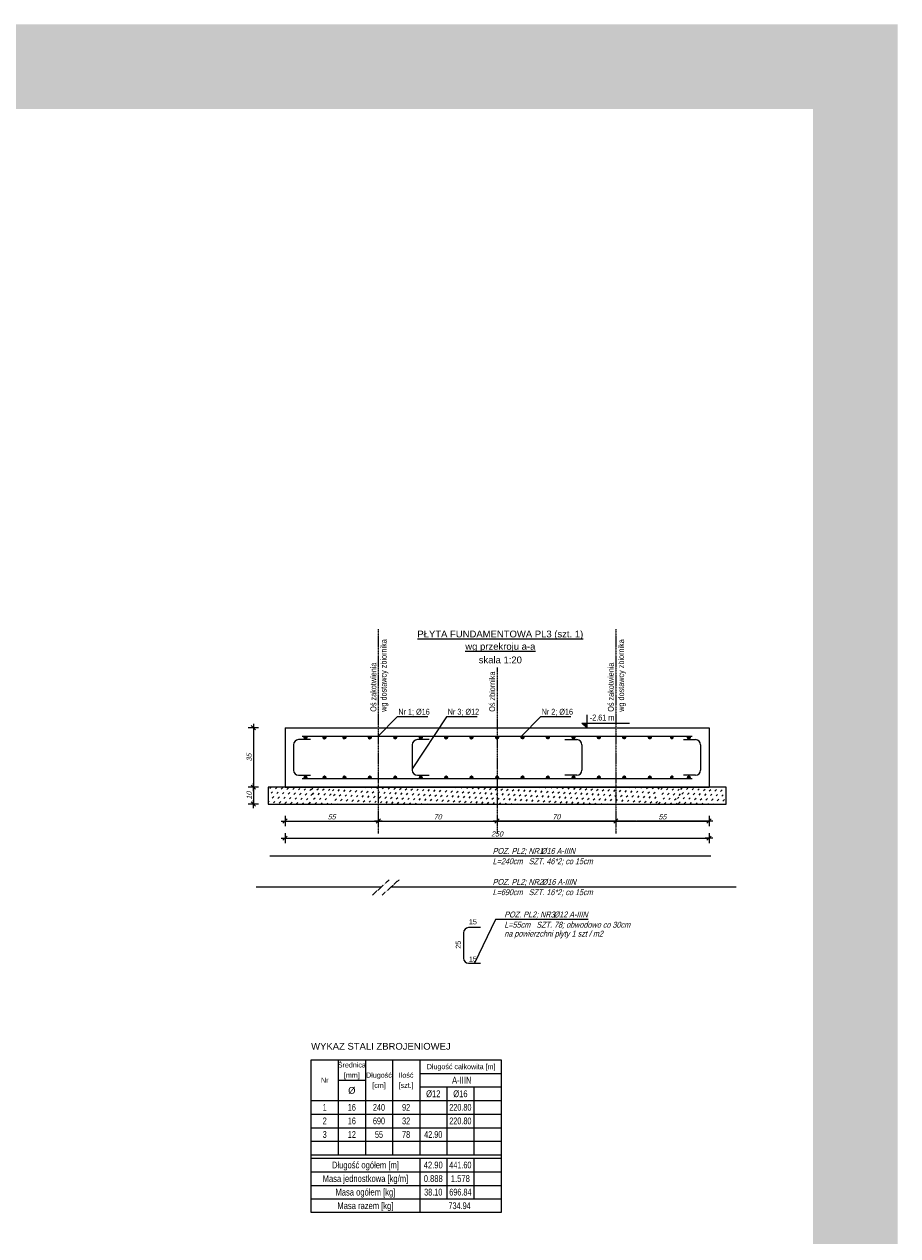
# Model space of a CAD drawing. Extents: x -2911 to 10058, y -5912 to -1002.
# Tile 7 of 43: x 164 to 679, y -4346 to -3632. Entities that reach past the tile are written whole.
import ezdxf
from ezdxf.enums import TextEntityAlignment as Align

# ---------------------------------------------------------------- set-up
doc = ezdxf.new("R2010")
doc.units = 0
doc.header["$LTSCALE"] = 1.125
doc.linetypes.add('DO', pattern=[0.8, 0.6, -0.1, 0, -0.1])
doc.linetypes.add('MP', pattern=[0.25, 0.15, -0.1])
doc.layers.get('0').update_dxf_attribs({"linetype": 'CONTINUOUS'})
doc.layers.get('DEFPOINTS').update_dxf_attribs({"linetype": 'CONTINUOUS'})
doc.layers.add('--GT_Teksty średnie', color=152, linetype='CONTINUOUS', lineweight=15)
for name, color, linetype in [('--GT_Wymiary', 1, 'CONTINUOUS'), ('--TW_Wymiary', 1, 'CONTINUOUS'), ('BZ_LPM', 1, 'MP'), ('BZ_ODN', 1, 'CONTINUOUS'), ('BZ_PRETW', 3, 'CONTINUOUS'), ('BZ_PRS', 2, 'CONTINUOUS'), ('BZ_SZRAF', 1, 'CONTINUOUS'), ('BZ_TXC', 1, 'CONTINUOUS'), ('BZ_TXS', 7, 'CONTINUOUS'), ('BZ_WYM', 1, 'CONTINUOUS'), ('Tabela_stali_zbrojeniowej', 7, 'CONTINUOUS'), ('W_OSIE', 1, 'DO')]:
    doc.layers.add(name, color=color, linetype=linetype)
doc.styles.add('BIKTC', font='arial.ttf', dxfattribs={"width": 0.8, "oblique": 15})
doc.styles.add('BIKTS', font='arial.ttf', dxfattribs={"width": 0.8, "oblique": 15})
doc.styles.add('BIKWYM', font='arial.ttf', dxfattribs={"width": 0.8, "oblique": 15})
doc.styles.get("Standard").update_dxf_attribs({"font": 'arial.ttf'})
doc.dimstyles.new('BZ_KR_20', dxfattribs={"dimscale": 0.2, "dimtxt": 15, "dimasz": 1, "dimexe": 15, "dimexo": 0, "dimgap": 0, "dimtad": 0, "dimdec": 1, "dimrnd": 0.5, "dimzin": 9, "dimdsep": 46, "dimtxsty": 'BIKWYM', "dimblk": 'WYM-KR', "dimcen": 0, "dimdle": 20, "dimclrd": 256, "dimclre": 256, "dimclrt": 256, "dimadec": 0, "dimazin": 0, "dimtfac": 0.033333, "dimtdec": 1, "dimtmove": 0, "dimatfit": 3, "dimldrblk": 'WYM-KR', "dimfxl": 15, "dimfxlon": 1, "dimtvp": 0.8, "dimtolj": 1, "dimarcsym": 0})

# ---------------------------------------------------------------- blocks, each defined once
blk = doc.blocks.new('*X8')
at = {"color": 0}
for p, q in [((26679.53, -18693.61), (26680.01, -18693.12)), ((26679.53, -18693.71), (26680.11, -18693.13)), ((26679.55, -18693.79), (26680.19, -18693.15)), ((26679.55, -18693.48), (26679.88, -18693.15)), ((26679.59, -18693.86), (26680.27, -18693.19)), ((26679.63, -18693.93), (26680.33, -18693.23)), ((26679.68, -18693.98), (26680.39, -18693.28)), ((26679.74, -18694.03), (26680.43, -18693.33)), ((26679.8, -18694.07), (26680.47, -18693.4)), ((26679.88, -18694.1), (26680.5, -18693.48)), ((26679.97, -18694.12), (26680.52, -18693.56)), ((26680.07, -18694.12), (26680.52, -18693.67)), ((26680.21, -18694.09), (26680.49, -18693.81))]:
    blk.add_line(p, q, dxfattribs=at)
blk = doc.blocks.new('WYM-KR')
at = {"linetype": 'ByBlock'}
blk.add_line((11.52, 0), (-11.52, 0), dxfattribs=at)
at = {"color": 7, "linetype": 'ByBlock'}
blk.add_line((6.24, 6.24), (-6.24, -6.24), dxfattribs=at)
blk = doc.blocks.new('*D106')
at = {"layer": '--GT_Wymiary', "lineweight": -2}
for p, q in [((317.45, -4098.74), (317.45, -4104.74)), ((372.45, -4098.74), (372.45, -4104.74)), ((317.65, -4101.74), (372.25, -4101.74))]:
    blk.add_line(p, q, dxfattribs=at)
at = {"layer": 'DEFPOINTS', "color": 0}
for p in [(317.45, -4098.74), (372.45, -4098.74), (372.45, -4101.74)]:
    blk.add_point(p, dxfattribs=at)
at = {"layer": '--GT_Wymiary', "linetype": 'ByBlock', "lineweight": -2, "xscale": 0.2, "yscale": 0.2, "zscale": 0.2, "rotation": 180}
blk.add_blockref('WYM-KR', (317.45, -4101.74), dxfattribs=at)
at = {"layer": '--GT_Wymiary', "linetype": 'ByBlock', "lineweight": -2, "xscale": 0.2, "yscale": 0.2, "zscale": 0.2}
blk.add_blockref('WYM-KR', (372.45, -4101.74), dxfattribs=at)
at = {"layer": '--GT_Wymiary', "insert": (344.95, -4099.3), "char_height": 3, "attachment_point": 5, "style": 'BIKWYM'}
blk.add_mtext('\\A1;55', dxfattribs=at)
blk = doc.blocks.new('*D107')
at = {"layer": '--GT_Wymiary', "lineweight": -2, "transparency": 16777216}
for p, q in [((372.45, -4098.74), (372.45, -4104.74)), ((442.45, -4098.74), (442.45, -4104.74)), ((372.65, -4101.74), (442.25, -4101.74))]:
    blk.add_line(p, q, dxfattribs=at)
at = {"layer": 'DEFPOINTS', "color": 0, "transparency": 16777216}
for p in [(372.45, -4098.74), (442.45, -4098.74), (442.45, -4101.74)]:
    blk.add_point(p, dxfattribs=at)
at = {"layer": '--GT_Wymiary', "lineweight": -2, "transparency": 16777216, "xscale": 0.2, "yscale": 0.2, "zscale": 0.2, "rotation": 180}
blk.add_blockref('WYM-KR', (372.45, -4101.74), dxfattribs=at)
at = {"layer": '--GT_Wymiary', "lineweight": -2, "transparency": 16777216, "xscale": 0.2, "yscale": 0.2, "zscale": 0.2}
blk.add_blockref('WYM-KR', (442.45, -4101.74), dxfattribs=at)
at = {"layer": '--GT_Wymiary', "transparency": 16777216, "insert": (407.45, -4099.29), "char_height": 3, "attachment_point": 5, "style": 'BIKWYM'}
blk.add_mtext('\\A1;70', dxfattribs=at)
blk = doc.blocks.new('*D108')
at = {"layer": '--GT_Wymiary', "lineweight": -2}
for p, q in [((442.45, -4098.74), (442.45, -4104.74)), ((512.45, -4098.74), (512.45, -4104.74)), ((442.65, -4101.74), (512.25, -4101.74))]:
    blk.add_line(p, q, dxfattribs=at)
at = {"layer": 'DEFPOINTS', "color": 0}
for p in [(442.45, -4091.75), (512.45, -4091.75), (512.45, -4101.74)]:
    blk.add_point(p, dxfattribs=at)
at = {"layer": '--GT_Wymiary', "linetype": 'ByBlock', "lineweight": -2, "xscale": 0.2, "yscale": 0.2, "zscale": 0.2, "rotation": 180}
blk.add_blockref('WYM-KR', (442.45, -4101.74), dxfattribs=at)
at = {"layer": '--GT_Wymiary', "linetype": 'ByBlock', "lineweight": -2, "xscale": 0.2, "yscale": 0.2, "zscale": 0.2}
blk.add_blockref('WYM-KR', (512.45, -4101.74), dxfattribs=at)
at = {"layer": '--GT_Wymiary', "insert": (477.45, -4099.29), "char_height": 3, "attachment_point": 5, "style": 'BIKWYM'}
blk.add_mtext('\\A1;70', dxfattribs=at)
blk = doc.blocks.new('*D109')
at = {"layer": '--GT_Wymiary', "lineweight": -2}
for p, q in [((512.45, -4098.74), (512.45, -4104.74)), ((567.45, -4098.74), (567.45, -4104.74)), ((512.65, -4101.74), (567.25, -4101.74))]:
    blk.add_line(p, q, dxfattribs=at)
at = {"layer": 'DEFPOINTS', "color": 0}
for p in [(512.45, -4098.74), (567.45, -4098.74), (567.45, -4101.74)]:
    blk.add_point(p, dxfattribs=at)
at = {"layer": '--GT_Wymiary', "linetype": 'ByBlock', "lineweight": -2, "xscale": 0.2, "yscale": 0.2, "zscale": 0.2, "rotation": 180}
blk.add_blockref('WYM-KR', (512.45, -4101.74), dxfattribs=at)
at = {"layer": '--GT_Wymiary', "linetype": 'ByBlock', "lineweight": -2, "xscale": 0.2, "yscale": 0.2, "zscale": 0.2}
blk.add_blockref('WYM-KR', (567.45, -4101.74), dxfattribs=at)
at = {"layer": '--GT_Wymiary', "insert": (539.95, -4099.3), "char_height": 3, "attachment_point": 5, "style": 'BIKWYM'}
blk.add_mtext('\\A1;55', dxfattribs=at)
blk = doc.blocks.new('*D703')
at = {"layer": '--TW_Wymiary', "lineweight": -2}
for p, q in [((317.45, -4098.74), (317.45, -4104.74)), ((372.45, -4098.74), (372.45, -4104.74)), ((317.65, -4101.74), (372.25, -4101.74))]:
    blk.add_line(p, q, dxfattribs=at)
at = {"layer": 'DEFPOINTS', "color": 0}
for p in [(317.45, -4081.75), (372.45, -4091.75), (372.45, -4101.74)]:
    blk.add_point(p, dxfattribs=at)
at = {"layer": '--TW_Wymiary', "linetype": 'ByBlock', "lineweight": -2, "xscale": 0.2, "yscale": 0.2, "zscale": 0.2, "rotation": 180}
blk.add_blockref('WYM-KR', (317.45, -4101.74), dxfattribs=at)
at = {"layer": '--TW_Wymiary', "linetype": 'ByBlock', "lineweight": -2, "xscale": 0.2, "yscale": 0.2, "zscale": 0.2}
blk.add_blockref('WYM-KR', (372.45, -4101.74), dxfattribs=at)
at = {"layer": '--TW_Wymiary', "insert": (344.95, -4099.3), "char_height": 3, "attachment_point": 5, "style": 'BIKWYM'}
blk.add_mtext('\\A1;55', dxfattribs=at)
blk = doc.blocks.new('*D704')
at = {"layer": '--GT_Wymiary', "lineweight": -2}
for p, q in [((317.45, -4108.83), (317.45, -4114.83)), ((317.65, -4111.83), (567.25, -4111.83)), ((567.45, -4108.83), (567.45, -4114.83))]:
    blk.add_line(p, q, dxfattribs=at)
at = {"layer": 'DEFPOINTS', "color": 0}
for p in [(317.45, -4098.74), (567.45, -4098.74), (567.45, -4111.83)]:
    blk.add_point(p, dxfattribs=at)
at = {"layer": '--GT_Wymiary', "linetype": 'ByBlock', "lineweight": -2, "xscale": 0.2, "yscale": 0.2, "zscale": 0.2, "rotation": 180}
blk.add_blockref('WYM-KR', (317.45, -4111.83), dxfattribs=at)
at = {"layer": '--GT_Wymiary', "linetype": 'ByBlock', "lineweight": -2, "xscale": 0.2, "yscale": 0.2, "zscale": 0.2}
blk.add_blockref('WYM-KR', (567.45, -4111.83), dxfattribs=at)
at = {"layer": '--GT_Wymiary', "insert": (442.45, -4109.38), "char_height": 3, "attachment_point": 5, "style": 'BIKWYM'}
blk.add_mtext('\\A1;250', dxfattribs=at)
blk = doc.blocks.new('*D705')
at = {"layer": '--TW_Wymiary', "lineweight": -2}
for p, q in [((301.76, -4046.75), (295.76, -4046.75)), ((298.76, -4046.95), (298.76, -4081.55)), ((301.76, -4081.75), (295.76, -4081.75))]:
    blk.add_line(p, q, dxfattribs=at)
at = {"layer": 'DEFPOINTS', "color": 0}
for p in [(317.45, -4046.75), (298.76, -4081.75), (317.45, -4081.75)]:
    blk.add_point(p, dxfattribs=at)
at = {"layer": '--TW_Wymiary', "linetype": 'ByBlock', "lineweight": -2, "xscale": 0.2, "yscale": 0.2, "zscale": 0.2}
for p, rotation in [((298.76, -4046.75), 90), ((298.76, -4081.75), 270)]:
    blk.add_blockref('WYM-KR', p, dxfattribs=dict(at, rotation=rotation))
at = {"layer": '--TW_Wymiary', "insert": (296.31, -4064.25), "char_height": 3, "attachment_point": 5, "rotation": 90, "style": 'BIKWYM'}
blk.add_mtext('\\A1;35', dxfattribs=at)
blk = doc.blocks.new('*D706')
at = {"layer": '--TW_Wymiary', "lineweight": -2}
for p, q in [((301.76, -4081.75), (295.76, -4081.75)), ((298.76, -4081.95), (298.76, -4091.55)), ((301.76, -4091.75), (295.76, -4091.75))]:
    blk.add_line(p, q, dxfattribs=at)
at = {"layer": 'DEFPOINTS', "color": 0}
for p in [(307.45, -4081.75), (298.76, -4091.75), (307.45, -4091.75)]:
    blk.add_point(p, dxfattribs=at)
at = {"layer": '--TW_Wymiary', "linetype": 'ByBlock', "lineweight": -2, "xscale": 0.2, "yscale": 0.2, "zscale": 0.2}
for p, rotation in [((298.76, -4081.75), 90), ((298.76, -4091.75), 270)]:
    blk.add_blockref('WYM-KR', p, dxfattribs=dict(at, rotation=rotation))
at = {"layer": '--TW_Wymiary', "insert": (296.31, -4086.75), "char_height": 3, "attachment_point": 5, "rotation": 90, "style": 'BIKWYM'}
blk.add_mtext('\\A1;10', dxfattribs=at)

msp = doc.modelspace()

# ---------------------------------------------------------------- linework, layer by layer
at = {"layer": '--GT_Teksty średnie', "const_width": 50}
msp.add_lwpolyline([(-587.14, -3656.88), (653.69, -3656.88), (653.69, -4979.96), (-587.14, -4979.96)], close=True, dxfattribs=at)
for p, q in [((577.45, -4081.75), (307.45, -4081.75)), ((307.45, -4081.75), (307.45, -4091.75)), ((577.45, -4091.75), (577.45, -4081.75)), ((307.45, -4091.75), (577.45, -4091.75))]:
    msp.add_line(p, q)
for centre in [(329.45, -4052.55), (340.77, -4052.55), (352.45, -4052.55), (367.45, -4052.55), (382.45, -4052.55), (397.45, -4052.55), (412.45, -4052.55), (427.45, -4052.55), (442.45, -4052.55), (457.45, -4052.55), (472.45, -4052.55), (487.45, -4052.55), (502.45, -4052.55), (517.45, -4052.55), (532.45, -4052.55), (555.45, -4052.55), (329.45, -4075.95), (340.77, -4075.95), (352.45, -4075.95), (367.45, -4075.95), (382.45, -4075.95), (397.45, -4075.95), (412.45, -4075.95), (427.45, -4075.95), (442.45, -4075.95), (457.45, -4075.95), (472.45, -4075.95), (487.45, -4075.95), (502.45, -4075.95), (517.45, -4075.95), (532.45, -4075.95), (555.45, -4075.95)]:
    msp.add_circle(centre, 0.798)
at = {"layer": 'BZ_LPM'}
for p, q in [((378.86, -4136.43), (368.95, -4145.47)), ((384.6, -4136.43), (374.69, -4145.47))]:
    msp.add_line(p, q, dxfattribs=at)
at = {"layer": 'BZ_ODN', "ltscale": 0.1}
for p, q in [((383.51, -4040.21), (372.33, -4051.75)), ((401.54, -4040.21), (383.51, -4040.21)), ((412.62, -4040.21), (392.45, -4071.01)), ((430.64, -4040.21), (412.62, -4040.21)), ((467.98, -4040.21), (456.8, -4051.75)), ((486, -4040.21), (467.98, -4040.21)), ((495.29, -4039.15), (495.29, -4046.75)), ((495.29, -4046.75), (492.49, -4043.95)), ((492.49, -4043.95), (495.29, -4043.95)), ((495.29, -4043.95), (520.61, -4043.95))]:
    msp.add_line(p, q, dxfattribs=at)
msp.add_solid([(492.49, -4043.95), (495.29, -4043.95), (495.29, -4046.75)], dxfattribs=at)
at = {"layer": 'BZ_PRETW'}
for p, q in [((322.45, -4056.75), (322.45, -4071.75)), ((332.45, -4053.75), (325.45, -4053.75)), ((327.45, -4051.75), (557.45, -4051.75)), ((392.45, -4056.75), (392.45, -4071.75)), ((402.45, -4053.75), (395.45, -4053.75)), ((482.45, -4053.75), (489.45, -4053.75)), ((492.45, -4056.75), (492.45, -4071.75)), ((552.45, -4053.75), (559.45, -4053.75)), ((562.45, -4056.75), (562.45, -4071.75)), ((325.45, -4074.75), (332.45, -4074.75)), ((327.45, -4076.75), (557.45, -4076.75)), ((395.45, -4074.75), (402.45, -4074.75)), ((489.45, -4074.75), (482.45, -4074.75)), ((559.45, -4074.75), (552.45, -4074.75)), ((308.46, -4122.29), (568.46, -4122.29)), ((300.4, -4140.54), (374.36, -4140.54)), ((380.1, -4140.54), (583.46, -4140.54)), ((432.68, -4164.59), (425.68, -4164.59)), ((422.68, -4167.59), (422.68, -4182.59)), ((425.68, -4185.59), (432.68, -4185.59))]:
    msp.add_line(p, q, dxfattribs=at)
for centre, start, end in [((325.45, -4056.75), 90, 180), ((395.45, -4056.75), 90, 180), ((489.45, -4056.75), 360, 90), ((559.45, -4056.75), 0, 90), ((325.45, -4071.75), 180, 270), ((395.45, -4071.75), 180, 270), ((489.45, -4071.75), 270, 0), ((559.45, -4071.75), 270, 360), ((425.68, -4167.59), 90, 180), ((425.68, -4182.59), 180, 270)]:
    msp.add_arc(centre, 3, start, end, dxfattribs=at)
at = {"layer": 'BZ_PRS'}
for p, q in [((317.45, -4046.75), (317.45, -4081.75)), ((317.45, -4046.75), (567.45, -4046.75)), ((567.45, -4046.75), (567.45, -4081.75)), ((317.45, -4081.75), (567.45, -4081.75))]:
    msp.add_line(p, q, dxfattribs=at)
at = {"layer": 'BZ_SZRAF', "linetype": 'Continuous'}
for p, q in [((308.52, -4082.53), (309.3, -4081.75)), ((309.23, -4085.36), (310.11, -4084.48)), ((311.88, -4082.71), (312.76, -4081.83)), ((312.58, -4085.54), (313.47, -4084.65)), ((315.24, -4082.89), (316.12, -4082)), ((315.94, -4085.71), (316.83, -4084.83)), ((318.59, -4083.06), (319.48, -4082.18)), ((319.3, -4085.89), (320.19, -4085.01)), ((321.95, -4083.24), (322.84, -4082.36)), ((322.66, -4086.07), (323.54, -4085.18)), ((325.31, -4083.42), (326.2, -4082.53)), ((326.02, -4086.25), (326.9, -4085.36)), ((328.67, -4083.59), (329.55, -4082.71)), ((329.38, -4086.42), (330.26, -4085.54)), ((332.03, -4083.77), (332.91, -4082.89)), ((332.74, -4086.6), (333.62, -4085.71)), ((332.91, -4083.24), (333.79, -4082.36)), ((333.61, -4086.07), (334.5, -4085.18)), ((336.26, -4083.42), (337.15, -4082.53)), ((336.97, -4086.25), (337.86, -4085.36)), ((339.62, -4083.59), (340.51, -4082.71)), ((340.33, -4086.42), (341.21, -4085.54)), ((342.98, -4083.77), (343.87, -4082.89)), ((343.69, -4086.6), (344.57, -4085.71)), ((345.39, -4083.95), (346.27, -4083.06)), ((346.1, -4086.78), (346.98, -4085.89)), ((348.75, -4084.12), (349.63, -4083.24)), ((349.45, -4086.95), (350.34, -4086.07)), ((352.11, -4084.3), (352.99, -4083.42)), ((352.81, -4087.13), (353.7, -4086.25)), ((355.46, -4084.48), (356.35, -4083.59)), ((356.17, -4087.31), (357.06, -4086.42)), ((358.12, -4081.83), (358.2, -4081.75)), ((358.82, -4084.65), (359.71, -4083.77)), ((361.48, -4082), (361.73, -4081.75)), ((362.18, -4084.83), (363.07, -4083.95)), ((364.83, -4082.18), (365.27, -4081.75)), ((365.54, -4085.01), (366.43, -4084.12)), ((368.19, -4082.36), (368.8, -4081.75)), ((368.9, -4085.18), (369.78, -4084.3)), ((371.55, -4082.53), (372.34, -4081.75)), ((372.26, -4085.36), (373.14, -4084.48)), ((374.91, -4082.71), (375.79, -4081.83)), ((375.62, -4085.54), (376.5, -4084.65)), ((378.27, -4082.89), (379.15, -4082)), ((378.98, -4085.71), (379.86, -4084.83)), ((381.63, -4083.06), (382.51, -4082.18)), ((382.33, -4085.89), (383.22, -4085.01)), ((384.99, -4083.24), (385.87, -4082.36)), ((385.69, -4086.07), (386.58, -4085.18)), ((388.35, -4083.42), (389.23, -4082.53)), ((389.05, -4086.25), (389.94, -4085.36)), ((391.7, -4083.59), (392.59, -4082.71)), ((392.41, -4086.42), (393.3, -4085.54)), ((395.06, -4083.77), (395.95, -4082.89)), ((395.77, -4086.6), (396.65, -4085.71)), ((398.42, -4083.95), (399.31, -4083.06)), ((399.13, -4086.78), (400.01, -4085.89)), ((401.78, -4084.12), (402.66, -4083.24)), ((402.49, -4086.95), (403.37, -4086.07)), ((405.14, -4084.3), (406.02, -4083.42)), ((405.85, -4087.13), (406.73, -4086.25)), ((408.5, -4084.48), (409.38, -4083.59)), ((409.2, -4087.31), (410.09, -4086.42)), ((411.15, -4081.83), (411.23, -4081.75)), ((411.86, -4084.65), (412.74, -4083.77)), ((414.51, -4082), (414.76, -4081.75)), ((415.22, -4084.83), (416.1, -4083.95)), ((417.87, -4082.18), (418.3, -4081.75)), ((418.57, -4085.01), (419.46, -4084.12)), ((421.23, -4082.36), (421.84, -4081.75)), ((421.93, -4085.18), (422.82, -4084.3)), ((424.58, -4082.53), (425.37, -4081.75)), ((425.29, -4085.36), (426.18, -4084.48)), ((427.94, -4082.71), (428.83, -4081.83)), ((428.65, -4085.54), (429.53, -4084.65)), ((431.3, -4082.89), (432.19, -4082)), ((432.01, -4085.71), (432.89, -4084.83)), ((434.66, -4083.06), (435.54, -4082.18)), ((435.37, -4085.89), (436.25, -4085.01)), ((438.02, -4083.24), (438.9, -4082.36)), ((438.73, -4086.07), (439.61, -4085.18)), ((441.38, -4083.42), (442.26, -4082.53)), ((442.09, -4086.25), (442.97, -4085.36)), ((444.74, -4083.59), (445.62, -4082.71)), ((445.44, -4086.42), (446.33, -4085.54)), ((448.1, -4083.77), (448.98, -4082.89)), ((448.8, -4086.6), (449.69, -4085.71)), ((451.45, -4083.95), (452.34, -4083.06)), ((452.16, -4086.78), (453.05, -4085.89)), ((454.81, -4084.12), (455.7, -4083.24)), ((455.52, -4086.95), (456.4, -4086.07)), ((458.17, -4084.3), (459.06, -4083.42)), ((458.88, -4087.13), (459.76, -4086.25)), ((461.53, -4084.48), (462.41, -4083.59)), ((462.24, -4087.31), (463.12, -4086.42)), ((464.18, -4081.83), (464.26, -4081.75)), ((464.89, -4084.65), (465.77, -4083.77)), ((467.54, -4082), (467.8, -4081.75)), ((468.25, -4084.83), (469.13, -4083.95)), ((470.9, -4082.18), (471.33, -4081.75)), ((471.61, -4085.01), (472.49, -4084.12)), ((474.26, -4082.36), (474.87, -4081.75)), ((474.97, -4085.18), (475.85, -4084.3)), ((477.62, -4082.53), (478.4, -4081.75)), ((478.32, -4085.36), (479.21, -4084.48)), ((480.98, -4082.71), (481.86, -4081.83)), ((481.68, -4085.54), (482.57, -4084.65)), ((484.34, -4082.89), (485.22, -4082)), ((485.04, -4085.71), (485.93, -4084.83)), ((487.69, -4083.06), (488.58, -4082.18)), ((488.4, -4085.89), (489.28, -4085.01)), ((491.05, -4083.24), (491.94, -4082.36)), ((491.76, -4086.07), (492.64, -4085.18)), ((494.41, -4083.42), (495.3, -4082.53)), ((495.12, -4086.25), (496, -4085.36)), ((497.77, -4083.59), (498.65, -4082.71)), ((498.48, -4086.42), (499.36, -4085.54)), ((501.13, -4083.77), (502.01, -4082.89)), ((501.84, -4086.6), (502.72, -4085.71)), ((504.49, -4083.95), (505.37, -4083.06)), ((505.19, -4086.78), (506.08, -4085.89)), ((507.85, -4084.12), (508.73, -4083.24)), ((508.55, -4086.95), (509.44, -4086.07)), ((511.21, -4084.3), (512.09, -4083.42)), ((511.91, -4087.13), (512.8, -4086.25)), ((514.56, -4084.48), (515.45, -4083.59)), ((515.27, -4087.31), (516.15, -4086.42)), ((517.22, -4081.83), (517.29, -4081.75)), ((517.92, -4084.65), (518.81, -4083.77)), ((520.57, -4082), (520.83, -4081.75)), ((521.28, -4084.83), (522.17, -4083.95)), ((523.93, -4082.18), (524.37, -4081.75)), ((524.64, -4085.01), (525.52, -4084.12)), ((527.29, -4082.36), (527.9, -4081.75)), ((528, -4085.18), (528.88, -4084.3)), ((530.65, -4082.53), (531.44, -4081.75)), ((531.36, -4085.36), (532.24, -4084.48)), ((534.01, -4082.71), (534.89, -4081.83)), ((534.72, -4085.54), (535.6, -4084.65)), ((537.37, -4082.89), (538.25, -4082)), ((538.94, -4083.24), (539.82, -4082.36)), ((539.64, -4086.07), (540.53, -4085.18)), ((542.29, -4083.42), (543.18, -4082.53)), ((543, -4086.25), (543.89, -4085.36)), ((545.65, -4083.59), (546.54, -4082.71)), ((546.36, -4086.42), (547.24, -4085.54)), ((549.01, -4083.77), (549.9, -4082.89)), ((549.72, -4086.6), (550.6, -4085.71)), ((550.73, -4083.06), (551.61, -4082.18)), ((551.43, -4085.89), (552.32, -4085.01)), ((554.09, -4083.24), (554.97, -4082.36)), ((554.79, -4086.07), (555.68, -4085.18)), ((557.44, -4083.42), (558.33, -4082.53)), ((558.15, -4086.25), (559.04, -4085.36)), ((560.8, -4083.59), (561.69, -4082.71)), ((561.51, -4086.42), (562.39, -4085.54)), ((564.16, -4083.77), (565.05, -4082.89)), ((564.87, -4086.6), (565.75, -4085.71)), ((567.52, -4083.95), (568.4, -4083.06)), ((568.23, -4086.78), (569.11, -4085.89)), ((570.88, -4084.12), (571.76, -4083.24)), ((571.59, -4086.95), (572.47, -4086.07)), ((574.24, -4084.3), (575.12, -4083.42)), ((574.95, -4087.13), (575.83, -4086.25)), ((307.45, -4087.14), (307.46, -4087.13)), ((307.45, -4090.67), (308.17, -4089.96)), ((309.93, -4088.19), (310.82, -4087.31)), ((310.64, -4091.02), (311.52, -4090.13)), ((313.29, -4088.37), (314.18, -4087.48)), ((314, -4091.2), (314.88, -4090.31)), ((316.65, -4088.54), (317.53, -4087.66)), ((317.36, -4091.37), (318.24, -4090.49)), ((320.01, -4088.72), (320.89, -4087.84)), ((320.72, -4091.55), (321.6, -4090.66)), ((323.37, -4088.9), (324.25, -4088.01)), ((324.07, -4091.73), (324.96, -4090.84)), ((326.73, -4089.07), (327.61, -4088.19)), ((327.59, -4091.75), (328.32, -4091.02)), ((330.09, -4089.25), (330.97, -4088.37)), ((331.12, -4091.75), (331.68, -4091.2)), ((331.67, -4091.55), (332.55, -4090.66)), ((334.32, -4088.9), (335.2, -4088.01)), ((335.03, -4091.73), (335.91, -4090.84)), ((337.68, -4089.07), (338.56, -4088.19)), ((338.54, -4091.75), (339.27, -4091.02)), ((341.04, -4089.25), (341.92, -4088.37)), ((342.08, -4091.75), (342.63, -4091.2)), ((344.66, -4091.75), (345.04, -4091.37)), ((346.8, -4089.6), (347.69, -4088.72)), ((348.2, -4091.75), (348.39, -4091.55)), ((350.16, -4089.78), (351.05, -4088.9)), ((351.73, -4091.75), (351.75, -4091.73)), ((353.52, -4089.96), (354.4, -4089.07)), ((356.88, -4090.13), (357.76, -4089.25)), ((359.53, -4087.48), (360.41, -4086.6)), ((360.24, -4090.31), (361.12, -4089.43)), ((362.89, -4087.66), (363.77, -4086.78)), ((363.6, -4090.49), (364.48, -4089.6)), ((366.25, -4087.84), (367.13, -4086.95)), ((366.96, -4090.66), (367.84, -4089.78)), ((369.61, -4088.01), (370.49, -4087.13)), ((370.31, -4090.84), (371.2, -4089.96)), ((372.97, -4088.19), (373.85, -4087.31)), ((373.67, -4091.02), (374.56, -4090.13)), ((376.32, -4088.37), (377.21, -4087.48)), ((377.03, -4091.2), (377.92, -4090.31)), ((379.68, -4088.54), (380.57, -4087.66)), ((380.39, -4091.37), (381.27, -4090.49)), ((383.04, -4088.72), (383.93, -4087.84)), ((383.75, -4091.55), (384.63, -4090.66)), ((386.4, -4088.9), (387.28, -4088.01)), ((387.11, -4091.73), (387.99, -4090.84)), ((389.76, -4089.07), (390.64, -4088.19)), ((390.62, -4091.75), (391.35, -4091.02)), ((393.12, -4089.25), (394, -4088.37)), ((394.16, -4091.75), (394.71, -4091.2)), ((396.48, -4089.43), (397.36, -4088.54)), ((397.69, -4091.75), (398.07, -4091.37)), ((399.84, -4089.6), (400.72, -4088.72)), ((401.23, -4091.75), (401.43, -4091.55)), ((403.19, -4089.78), (404.08, -4088.9)), ((404.76, -4091.75), (404.79, -4091.73)), ((406.55, -4089.96), (407.44, -4089.07)), ((409.91, -4090.13), (410.8, -4089.25)), ((412.56, -4087.48), (413.45, -4086.6)), ((413.27, -4090.31), (414.15, -4089.43)), ((415.92, -4087.66), (416.81, -4086.78)), ((416.63, -4090.49), (417.51, -4089.6)), ((419.28, -4087.84), (420.17, -4086.95)), ((419.99, -4090.66), (420.87, -4089.78)), ((422.64, -4088.01), (423.52, -4087.13)), ((423.35, -4090.84), (424.23, -4089.96)), ((426, -4088.19), (426.88, -4087.31)), ((426.71, -4091.02), (427.59, -4090.13)), ((429.36, -4088.37), (430.24, -4087.48)), ((430.06, -4091.2), (430.95, -4090.31)), ((432.72, -4088.54), (433.6, -4087.66)), ((433.42, -4091.37), (434.31, -4090.49)), ((436.08, -4088.72), (436.96, -4087.84)), ((436.78, -4091.55), (437.67, -4090.66)), ((439.43, -4088.9), (440.32, -4088.01)), ((440.14, -4091.73), (441.02, -4090.84)), ((442.79, -4089.07), (443.68, -4088.19)), ((443.65, -4091.75), (444.38, -4091.02)), ((446.15, -4089.25), (447.04, -4088.37)), ((447.19, -4091.75), (447.74, -4091.2)), ((449.51, -4089.43), (450.39, -4088.54)), ((450.73, -4091.75), (451.1, -4091.37)), ((452.87, -4089.6), (453.75, -4088.72)), ((454.26, -4091.75), (454.46, -4091.55)), ((456.23, -4089.78), (457.11, -4088.9)), ((457.8, -4091.75), (457.82, -4091.73)), ((459.59, -4089.96), (460.47, -4089.07)), ((462.95, -4090.13), (463.83, -4089.25)), ((465.6, -4087.48), (466.48, -4086.6)), ((466.3, -4090.31), (467.19, -4089.43)), ((468.96, -4087.66), (469.84, -4086.78)), ((469.66, -4090.49), (470.55, -4089.6)), ((472.31, -4087.84), (473.2, -4086.95)), ((473.02, -4090.66), (473.91, -4089.78)), ((475.67, -4088.01), (476.56, -4087.13)), ((476.38, -4090.84), (477.26, -4089.96)), ((479.03, -4088.19), (479.92, -4087.31)), ((479.74, -4091.02), (480.62, -4090.13)), ((482.39, -4088.37), (483.27, -4087.48)), ((483.1, -4091.2), (483.98, -4090.31)), ((485.75, -4088.54), (486.63, -4087.66)), ((486.46, -4091.37), (487.34, -4090.49)), ((489.11, -4088.72), (489.99, -4087.84)), ((489.82, -4091.55), (490.7, -4090.66)), ((492.47, -4088.9), (493.35, -4088.01)), ((493.17, -4091.73), (494.06, -4090.84)), ((495.83, -4089.07), (496.71, -4088.19)), ((496.69, -4091.75), (497.42, -4091.02)), ((499.18, -4089.25), (500.07, -4088.37)), ((500.22, -4091.75), (500.78, -4091.2)), ((502.54, -4089.43), (503.43, -4088.54)), ((503.76, -4091.75), (504.13, -4091.37)), ((505.9, -4089.6), (506.79, -4088.72)), ((507.29, -4091.75), (507.49, -4091.55)), ((509.26, -4089.78), (510.14, -4088.9)), ((510.83, -4091.75), (510.85, -4091.73)), ((512.62, -4089.96), (513.5, -4089.07)), ((515.98, -4090.13), (516.86, -4089.25)), ((518.63, -4087.48), (519.51, -4086.6)), ((519.34, -4090.31), (520.22, -4089.43)), ((521.99, -4087.66), (522.87, -4086.78)), ((522.7, -4090.49), (523.58, -4089.6)), ((525.35, -4087.84), (526.23, -4086.95)), ((526.05, -4090.66), (526.94, -4089.78)), ((528.71, -4088.01), (529.59, -4087.13)), ((529.41, -4090.84), (530.3, -4089.96)), ((532.06, -4088.19), (532.95, -4087.31)), ((532.77, -4091.02), (533.66, -4090.13)), ((535.42, -4088.37), (536.31, -4087.48)), ((536.13, -4091.2), (537.01, -4090.31)), ((537.7, -4091.55), (538.58, -4090.66)), ((540.35, -4088.9), (541.23, -4088.01)), ((541.06, -4091.73), (541.94, -4090.84)), ((543.71, -4089.07), (544.59, -4088.19)), ((544.57, -4091.75), (545.3, -4091.02)), ((547.07, -4089.25), (547.95, -4088.37)), ((548.11, -4091.75), (548.66, -4091.2)), ((548.78, -4088.54), (549.67, -4087.66)), ((549.49, -4091.37), (550.37, -4090.49)), ((552.14, -4088.72), (553.02, -4087.84)), ((552.85, -4091.55), (553.73, -4090.66)), ((555.5, -4088.9), (556.38, -4088.01)), ((556.21, -4091.73), (557.09, -4090.84)), ((558.86, -4089.07), (559.74, -4088.19)), ((559.72, -4091.75), (560.45, -4091.02)), ((562.22, -4089.25), (563.1, -4088.37)), ((563.26, -4091.75), (563.81, -4091.2)), ((565.58, -4089.43), (566.46, -4088.54)), ((566.79, -4091.75), (567.17, -4091.37)), ((568.93, -4089.6), (569.82, -4088.72)), ((570.33, -4091.75), (570.53, -4091.55)), ((572.29, -4089.78), (573.18, -4088.9)), ((573.86, -4091.75), (573.88, -4091.73)), ((575.65, -4089.96), (576.54, -4089.07))]:
    msp.add_line(p, q, dxfattribs=at)
at = {"layer": 'BZ_TXS', "color": 1}
for p, q in [((441.49, -4159.75), (429.18, -4185.59)), ((496.26, -4159.75), (441.49, -4159.75))]:
    msp.add_line(p, q, dxfattribs=at)
at = {"layer": 'BZ_WYM'}
for p, q in [((317.65, -4101.74), (360.25, -4101.74)), ((360.65, -4101.74), (442.25, -4101.74)), ((524.25, -4101.74), (442.65, -4101.74)), ((567.25, -4101.74), (524.65, -4101.74))]:
    msp.add_line(p, q, dxfattribs=at)
at = {"layer": 'Tabela_stali_zbrojeniowej', "color": 7, "linetype": 'Continuous'}
for p, q in [((332.83, -4242.57), (444.83, -4242.57)), ((332.83, -4332.57), (332.83, -4242.57)), ((444.83, -4242.57), (444.83, -4332.57)), ((444.83, -4332.57), (332.83, -4332.57))]:
    msp.add_line(p, q, dxfattribs=at)
at = {"layer": 'Tabela_stali_zbrojeniowej', "color": 1}
for p, q in [((348.83, -4242.57), (348.83, -4298.57)), ((364.83, -4242.57), (364.83, -4298.57)), ((380.83, -4242.57), (380.83, -4298.57)), ((396.83, -4242.57), (396.83, -4298.57)), ((396.83, -4250.57), (444.83, -4250.57)), ((348.83, -4254.57), (364.83, -4254.57)), ((396.83, -4258.57), (444.83, -4258.57)), ((412.83, -4258.57), (412.83, -4298.57)), ((428.83, -4258.57), (428.83, -4298.57)), ((332.83, -4266.57), (444.83, -4266.57)), ((332.83, -4274.57), (444.83, -4274.57)), ((332.83, -4282.57), (444.83, -4282.57)), ((332.83, -4290.57), (444.83, -4290.57)), ((332.83, -4298.57), (444.83, -4298.57)), ((332.83, -4300.57), (444.83, -4300.57)), ((396.83, -4300.57), (396.83, -4332.57)), ((412.83, -4300.57), (412.83, -4324.57)), ((428.83, -4300.57), (428.83, -4324.57)), ((332.83, -4308.57), (444.83, -4308.57)), ((332.83, -4316.57), (444.83, -4316.57)), ((332.83, -4324.57), (444.83, -4324.57))]:
    msp.add_line(p, q, dxfattribs=at)
at = {"layer": 'W_OSIE'}
for p, q in [((372.45, -3988.53), (372.45, -4109.12)), ((512.45, -3988.53), (512.45, -4109.12)), ((442.45, -4011.28), (442.45, -4109.12))]:
    msp.add_line(p, q, dxfattribs=at)

# ---------------------------------------------------------------- block references
at = {"yscale": 1.596000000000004, "rotation": 180}
for p, xscale, zscale in [((-42251.73, -33887.57), -1.596000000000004, 1.596), ((-42240.56, -33887.57), -1.596000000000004, 1.596), ((-42228.87, -33887.57), -1.596000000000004, 1.596), ((-42213.87, -33887.57), -1.596000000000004, 1.596), ((-42198.87, -33887.57), -1.596000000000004, 1.596), ((-42183.87, -33887.57), -1.596000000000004, 1.596), ((-42168.87, -33887.57), -1.596000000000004, 1.596), ((-42153.87, -33887.57), -1.596000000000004, 1.596), ((-42138.87, -33887.57), -1.596000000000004, 1.596), ((43038.77, -33887.57), 1.596000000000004, 1.596000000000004), ((43053.77, -33887.57), 1.596000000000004, 1.596000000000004), ((43068.77, -33887.57), 1.596000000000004, 1.596000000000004), ((43083.77, -33887.57), 1.596000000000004, 1.596000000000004), ((43098.77, -33887.57), 1.596000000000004, 1.596000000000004), ((43113.77, -33887.57), 1.596000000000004, 1.596000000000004), ((43126.77, -33887.57), 1.596000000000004, 1.596000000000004), ((43136.75, -33887.57), 1.596000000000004, 1.596000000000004)]:
    msp.add_blockref('*X8', p, dxfattribs=dict(at, xscale=xscale, zscale=zscale))
at = {"yscale": 1.596000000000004}
for p, xscale, zscale in [((-42251.73, 25759.07), 1.596000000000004, 1.596000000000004), ((-42240.56, 25759.07), 1.596000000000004, 1.596000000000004), ((-42228.87, 25759.07), 1.596000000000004, 1.596000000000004), ((-42213.87, 25759.07), 1.596000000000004, 1.596000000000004), ((-42198.87, 25759.07), 1.596000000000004, 1.596000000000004), ((-42183.87, 25759.07), 1.596000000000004, 1.596000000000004), ((-42168.87, 25759.07), 1.596000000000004, 1.596000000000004), ((-42153.87, 25759.07), 1.596000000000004, 1.596000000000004), ((-42138.87, 25759.07), 1.596000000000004, 1.596000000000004), ((43038.77, 25759.07), -1.596000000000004, 1.596), ((43053.77, 25759.07), -1.596000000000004, 1.596), ((43068.77, 25759.07), -1.596000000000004, 1.596), ((43083.77, 25759.07), -1.596000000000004, 1.596), ((43098.77, 25759.07), -1.596000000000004, 1.596), ((43113.77, 25759.07), -1.596000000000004, 1.596), ((43126.77, 25759.07), -1.596000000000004, 1.596), ((43136.75, 25759.07), -1.596000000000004, 1.596)]:
    msp.add_blockref('*X8', p, dxfattribs=dict(at, xscale=xscale, zscale=zscale))

# ---------------------------------------------------------------- texts
at = {"layer": 'BZ_TXC', "width": 0.8}
for s, p in [('wg dostawcy zbiornika', (377.35, -4037.3)), ('wg dostawcy zbiornika', (517.35, -4037.3)), ('Oś zakotwienia', (371.29, -4037.3)), ('Oś zbiornika', (441.29, -4037.3)), ('Oś zakotwienia', (511.29, -4037.3))]:
    msp.add_text(s, height=3.5, rotation=90, dxfattribs=at).set_placement(p)
at = {"layer": 'BZ_TXC', "width": 0.7}
for s, p in [('Nr 1; %%c16', (384.25, -4039.06)), ('Nr 3; %%c12', (413.36, -4039.06)), ('Nr 2; %%c16', (468.72, -4039.06)), ('-2.61 m', (497.12, -4042.46))]:
    msp.add_text(s, height=3.5, dxfattribs=at).set_placement(p)
at = {"layer": 'BZ_TXC', "color": 1, "style": 'BIKTS', "width": 0.8}
for p in [(428.21, -4161.17), (428.21, -4183.13)]:
    msp.add_text('15', height=3, dxfattribs=at).set_placement(p, align=Align.MIDDLE_CENTER)
at = {"layer": 'BZ_TXC', "style": 'BIKTS', "width": 0.8}
msp.add_text('25', height=3, rotation=90, dxfattribs=at).set_placement((421.08, -4174.69), align=Align.CENTER)
at = {"layer": 'BZ_TXS', "linetype": 'Continuous', "style": 'BIKTC', "oblique": 15, "width": 0.8}
for s, p in [('POZ. PL2; NR1', (439.84, -4121.14)), ('POZ. PL2; NR2', (439.84, -4139.39)), ('POZ. PL2; NR3', (446.71, -4158.6))]:
    msp.add_text(s, height=3.5, dxfattribs=at).set_placement(p)
at = {"layer": 'BZ_TXS', "color": 1, "linetype": 'Continuous', "style": 'BIKTC', "oblique": 15, "width": 0.8}
for s, p in [('%%C16 A-IIIN', (468.3, -4121.14)), ('L=240cm   SZT. 46*2; co 15cm', (439.84, -4127.2)), ('%%C16 A-IIIN', (468.81, -4139.39)), ('L=690cm   SZT. 16*2; co 15cm', (439.84, -4145.45)), ('%%C12 A-IIIN', (475.71, -4158.6)), ('L=55cm   SZT. 78; obwodowo co 30cm', (446.71, -4164.66)), ('na powierzchni płyty 1 szt / m2', (446.71, -4169.89))]:
    msp.add_text(s, height=3.5, dxfattribs=at).set_placement(p)
at = {"layer": 'BZ_WYM', "color": 2, "ltscale": 0.1}
for s, p in [('%%UPŁYTA FUNDAMENTOWA PL3 (szt. 1)', (444.37, -3993.45)), ('%%uwg przekroju a-a', (444.37, -4000.75)), ('skala 1:20', (444.37, -4008.72))]:
    msp.add_text(s, height=4, dxfattribs=at).set_placement(p, align=Align.CENTER)
at = {"layer": 'Tabela_stali_zbrojeniowej', "color": 1}
msp.add_text('WYKAZ STALI ZBROJENIOWEJ', height=4, dxfattribs=at).set_placement((332.83, -4234.57), align=Align.MIDDLE_LEFT)
for s, height, width, p in [('Średnica', 3, 0.8, (356.83, -4245.57)), ('[mm]', 3, 0.8, (356.83, -4251.57)), ('Długość', 3, 0.8, (372.83, -4251.57)), ('Ilość', 3, 0.8, (388.83, -4251.57)), ('Długość całkowita [m]', 3, 0.8, (421.28, -4246.57)), ('Nr', 3, 0.8, (340.83, -4254.57)), ('[cm]', 3, 0.8, (372.83, -4257.57)), ('[szt.]', 3, 0.8, (388.83, -4257.57)), ('A-IIIN', 4, 0.8, (421.62, -4254.57)), ('%%c12', 4, 0.8, (404.83, -4262.57)), ('%%c16', 4, 0.8, (420.83, -4262.57)), ('1', 4, 0.7, (340.83, -4270.57)), ('16', 4, 0.7, (356.83, -4270.57)), ('240', 4, 0.7, (372.83, -4270.57)), ('92', 4, 0.7, (388.83, -4270.57)), ('220.80', 4, 0.7, (420.83, -4270.57)), ('2', 4, 0.7, (340.83, -4278.57)), ('16', 4, 0.7, (356.83, -4278.57)), ('690', 4, 0.7, (372.83, -4278.57)), ('32', 4, 0.7, (388.83, -4278.57)), ('220.80', 4, 0.7, (420.83, -4278.57)), ('3', 4, 0.7, (340.83, -4286.57)), ('12', 4, 0.7, (356.83, -4286.57)), ('55', 4, 0.7, (372.83, -4286.57)), ('78', 4, 0.7, (388.83, -4286.57)), ('42.90', 4, 0.7, (404.83, -4286.57)), ('Długość ogółem [m]', 4, 0.8, (364.83, -4304.57)), ('42.90', 4, 0.8, (404.83, -4304.57)), ('441.60', 4, 0.7, (420.83, -4304.57)), ('Masa jednostkowa [kg/m]', 4, 0.8, (364.83, -4312.57)), ('0.888', 4, 0.8, (404.83, -4312.57)), ('1.578', 4, 0.8, (420.83, -4312.57)), ('Masa ogółem [kg]', 4, 0.8, (364.83, -4320.57)), ('38.10', 4, 0.7, (404.83, -4320.57)), ('696.84', 4, 0.7, (420.83, -4320.57)), ('Masa razem [kg]', 4, 0.8, (364.83, -4328.57)), ('734.94', 4, 0.7, (420.35, -4328.57))]:
    msp.add_text(s, height=height, dxfattribs=dict(at, width=width)).set_placement(p, align=Align.MIDDLE_CENTER)
msp.add_text('%%c', height=4, dxfattribs=at).set_placement((356.83, -4260.57), align=Align.MIDDLE_CENTER)

# ---------------------------------------------------------------- dimensions: what is measured, and where the dimension line sits
at = {"layer": '--GT_Wymiary'}
for base, p1, p2, picture, middle in [((512.45, -4101.74), (442.45, -4091.75), (512.45, -4091.75), '*D108', (477.45, -4099.29)), ((372.45, -4101.74), (317.45, -4098.74), (372.45, -4098.74), '*D106', (344.95, -4099.3)), ((442.45, -4101.74), (372.45, -4098.74), (442.45, -4098.74), '*D107', (407.45, -4099.29)), ((567.45, -4101.74), (512.45, -4098.74), (567.45, -4098.74), '*D109', (539.95, -4099.3))]:
    dim = msp.add_linear_dim(base=base, p1=p1, p2=p2, dimstyle='BZ_KR_20', dxfattribs=at)
    dim.commit()
    dim.dimension.update_dxf_attribs({"geometry": picture, "text_midpoint": middle})
dim = msp.add_linear_dim(base=(567.45, -4111.83), p1=(317.45, -4098.74), p2=(567.45, -4098.74), dimstyle='BZ_KR_20', override={"dimtxsty": 'BIKWYM', "dimldrblk": 'WYM-KR'}, dxfattribs=at)
dim.commit()
dim.dimension.update_dxf_attribs({"geometry": '*D704', "text_midpoint": (442.45, -4109.38)})
at = {"layer": '--TW_Wymiary'}
for base, p1, p2, picture, middle in [((298.76, -4081.75), (317.45, -4046.75), (317.45, -4081.75), '*D705', (296.31, -4064.25)), ((298.76, -4091.75), (307.45, -4081.75), (307.45, -4091.75), '*D706', (296.31, -4086.75))]:
    dim = msp.add_linear_dim(base=base, p1=p1, p2=p2, angle=90, dimstyle='BZ_KR_20', override={"dimtxsty": 'BIKWYM', "dimldrblk": 'WYM-KR'}, dxfattribs=at)
    dim.commit()
    dim.dimension.update_dxf_attribs({"geometry": picture, "text_midpoint": middle})
dim = msp.add_linear_dim(base=(372.45, -4101.74), p1=(317.45, -4081.75), p2=(372.45, -4091.75), dimstyle='BZ_KR_20', dxfattribs=at)
dim.commit()
dim.dimension.update_dxf_attribs({"geometry": '*D703', "text_midpoint": (344.95, -4099.3)})

doc.saveas('drawing.dxf')
